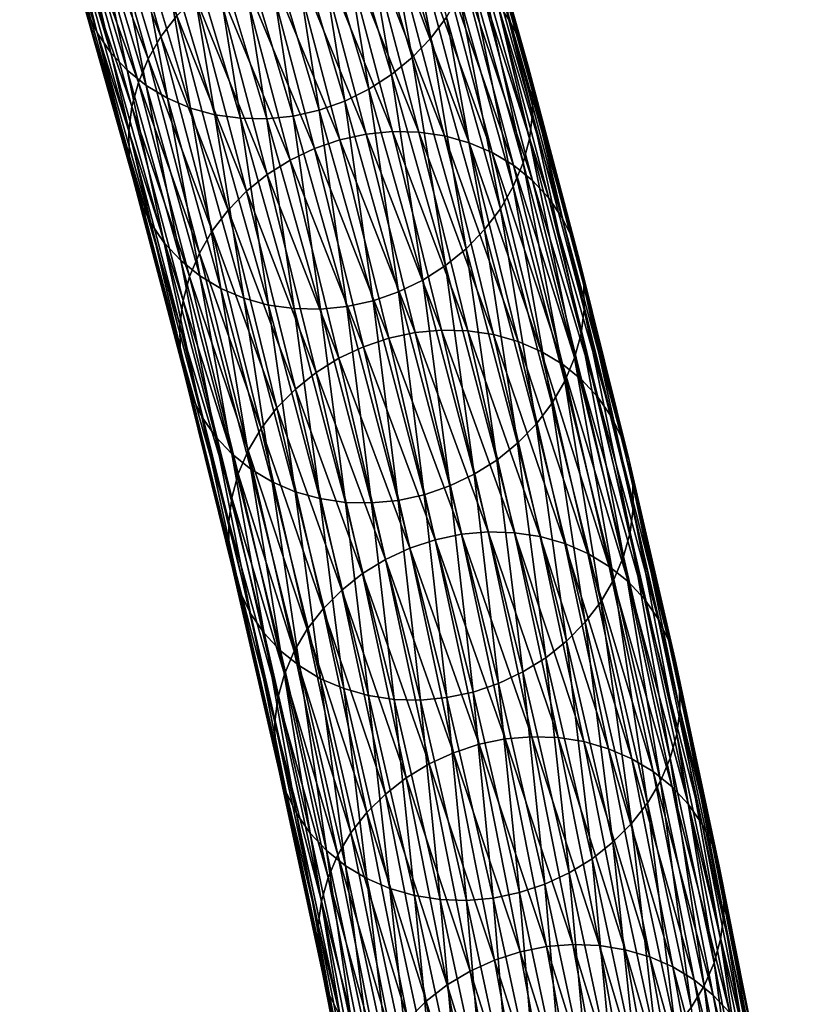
# Model space of a CAD drawing. Header units: centimetres. Extents: x -1886 to 2760, y -2774 to 68.
# Tile 17 of 77: x 2.475 to 3.114, y 55.227 to 56.035. Entities that reach past the tile are written whole.
import ezdxf

# ---------------------------------------------------------------- set-up
doc = ezdxf.new("R2010")
doc.units = ezdxf.units.CM
doc.layers.get('0').update_dxf_attribs({"true_color": 0x086e87})

msp = doc.modelspace()

# ---------------------------------------------------------------- meshes
at = {"color": 9, "true_color": 0xc1c1c1}
mesh = msp.add_polyface(dxfattribs=at)
corners = [(2.74123, 55.96795, -1107.1239), (2.69531, 56.12153, -1107.28882), (2.71515, 56.13139, -1107.28992), (2.69903, 55.95565, -1107.12085), (2.65316, 56.10905, -1107.28552), (2.67453, 56.11404, -1107.28735), (2.72042, 55.96056, -1107.12256), (2.67739, 55.9534, -1107.11877), (2.63156, 56.10672, -1107.28345), (2.6559, 55.95376, -1107.11646), (2.61008, 56.10702, -1107.28101), (2.61477, 55.96222, -1107.11108), (2.569, 56.11538, -1107.27539), (2.58911, 56.10991, -1107.27832), (2.6349, 55.95671, -1107.11389), (2.59589, 55.97026, -1107.10803), (2.55012, 56.1234, -1107.27246), (2.57853, 55.98064, -1107.10498), (2.53276, 56.13376, -1107.26929), (2.54951, 56.00758, -1107.09863), (2.50375, 56.16073, -1107.26294), (2.51721, 56.14627, -1107.26611), (2.56297, 55.99314, -1107.10181), (2.53842, 56.02377, -1107.09546), (2.49266, 56.17694, -1107.25977), (2.52985, 56.04137, -1107.09241), (2.48408, 56.19459, -1107.25671), (2.58228, 55.86781, -1106.93054), (2.57372, 55.88537, -1106.92749), (2.5646, 55.92346, -1106.92175), (2.52071, 56.07958, -1107.08679), (2.5239, 56.06008, -1107.08948), (2.56778, 55.90402, -1106.92456), (2.47812, 56.21336, -1107.25391), (2.47491, 56.23294, -1107.25122), (2.52041, 56.09956, -1107.08435), (2.56432, 55.94336, -1106.91931), (2.56685, 55.96338, -1106.91699), (2.52291, 56.11969, -1107.08215), (2.58009, 56.00242, -1106.91345), (2.53611, 56.15893, -1107.07886), (2.52817, 56.13959, -1107.08032), (2.57213, 55.98318, -1106.91504), (2.63271, 55.86142, -1106.74634), (2.59067, 56.02074, -1106.91223), (2.64568, 55.87843, -1106.74536), (2.60362, 56.03787, -1106.9115), (2.54665, 56.17736, -1107.07776), (2.55957, 56.1946, -1107.07703), (2.6778, 55.90772, -1106.74475), (2.63567, 56.0674, -1106.91101), (2.6187, 56.05352, -1106.91101), (2.6608, 55.89396, -1106.74487), (2.57462, 56.21037, -1107.07678), (2.69643, 55.91945, -1106.745), (2.65428, 56.07923, -1106.9115), (2.71637, 55.92897, -1106.74573), (2.67419, 56.08887, -1106.91235), (2.59156, 56.22436, -1107.0769), (2.61014, 56.23631, -1107.07739), (2.73724, 55.93616, -1106.74683), (2.69503, 56.09617, -1106.91357), (2.63001, 56.24606, -1107.07837)]
mesh.append_faces([[corners[k] for k in face] for face in [(0, 1, 2), (3, 4, 5), (5, 6, 3), (6, 5, 1), (1, 0, 6), (4, 3, 7), (7, 8, 4), (8, 7, 9), (9, 10, 8), (11, 12, 13), (13, 14, 11), (14, 13, 10), (10, 9, 14), (12, 11, 15), (15, 16, 12), (16, 15, 17), (17, 18, 16), (19, 20, 21), (21, 22, 19), (22, 21, 18), (18, 17, 22), (20, 19, 23), (23, 24, 20), (24, 23, 25), (25, 26, 24), (27, 23, 19), (28, 25, 23), (29, 30, 31), (31, 32, 29), (32, 31, 25), (33, 31, 30), (26, 25, 31), (34, 30, 35), (30, 29, 36), (36, 35, 30), (35, 36, 37), (37, 38, 35), (39, 40, 41), (41, 42, 39), (42, 41, 38), (38, 37, 42), (43, 44, 39), (45, 46, 44), (40, 39, 44), (44, 47, 40), (47, 44, 46), (46, 48, 47), (49, 50, 51), (51, 52, 49), (53, 51, 50), (52, 51, 46), (48, 46, 51), (50, 49, 54), (54, 55, 50), (55, 54, 56), (56, 57, 55), (58, 50, 55), (59, 55, 57), (60, 61, 57), (57, 56, 60), (62, 57, 61)]], dxfattribs={"vtx2": -1, "color": 9})
mesh = msp.add_polyface(dxfattribs=at)
corners = [(2.85053, 56.13443, -1107.11548), (2.89484, 55.97696, -1106.94897), (2.89513, 55.95706, -1106.95142), (2.85083, 56.11444, -1107.11792), (2.8926, 55.93703, -1106.95374), (2.84833, 56.09433, -1107.12012), (2.87935, 55.89799, -1106.95728), (2.83514, 56.05508, -1107.12341), (2.84307, 56.07442, -1107.12195), (2.88732, 55.91723, -1106.95569), (2.79692, 56.22877, -1107.28772), (2.80215, 56.24878, -1107.28589), (2.78901, 56.20932, -1107.28906), (2.82459, 56.03664, -1107.12451), (2.7785, 56.19077, -1107.29004), (2.81167, 56.0194, -1107.12524), (2.76561, 56.17342, -1107.29065), (2.86877, 55.87967, -1106.9585), (2.85582, 55.86254, -1106.95935), (2.82377, 55.83301, -1106.95972), (2.77968, 55.98964, -1107.12537), (2.79662, 56.00364, -1107.12549), (2.84074, 55.84689, -1106.95972), (2.73369, 56.14344, -1107.29053), (2.75059, 56.15755, -1107.29077), (2.76111, 55.9777, -1107.12488), (2.71515, 56.13139, -1107.28992), (2.74123, 55.96795, -1107.1239), (2.80516, 55.82118, -1106.95935), (2.75869, 55.94088, -1106.74829), (2.71645, 56.10098, -1106.91516), (2.69503, 56.09617, -1106.91357), (2.73724, 55.93616, -1106.74683), (2.78037, 55.94296, -1106.75024), (2.73811, 56.10315, -1106.91699), (2.80192, 55.94246, -1106.75232), (2.75963, 56.10272, -1106.91931), (2.84311, 55.93379, -1106.75757), (2.80078, 56.09416, -1106.92456), (2.78064, 56.09972, -1106.92188), (2.82295, 55.93939, -1106.75476), (2.86202, 55.92568, -1106.76038), (2.81969, 56.08609, -1106.92761), (2.8794, 55.91528, -1106.76343), (2.83706, 56.0757, -1106.93066), (2.77535, 56.24376, -1107.09424), (2.90843, 55.88834, -1106.76978), (2.86608, 56.04877, -1106.93701), (2.85262, 56.0632, -1106.93384), (2.89497, 55.90276, -1106.7666), (2.80827, 56.22087, -1107.10046), (2.79272, 56.23338, -1107.09729), (2.91951, 55.87222, -1106.77295), (2.87716, 56.03262, -1106.94019), (2.92807, 55.8547, -1106.77612), (2.88573, 56.01506, -1106.94324), (2.82173, 56.20644, -1107.10364), (2.83282, 56.19025, -1107.10681), (2.84139, 56.17265, -1107.10986), (2.93716, 55.81672, -1106.78186), (2.89166, 55.9964, -1106.94617), (2.84734, 56.15394, -1107.11279), (2.934, 55.8361, -1106.77905)]
mesh.append_faces([[corners[k] for k in face] for face in [(0, 1, 2), (2, 3, 0), (3, 2, 4), (4, 5, 3), (6, 7, 8), (8, 9, 6), (9, 8, 5), (5, 4, 9), (10, 8, 7), (11, 5, 8), (12, 7, 13), (14, 13, 15), (15, 16, 14), (7, 6, 17), (17, 13, 7), (13, 17, 18), (18, 15, 13), (19, 20, 21), (22, 21, 15), (20, 23, 24), (24, 21, 20), (21, 24, 16), (16, 15, 21), (23, 20, 25), (25, 26, 23), (26, 25, 27), (28, 25, 20), (29, 30, 31), (31, 32, 29), (30, 29, 33), (33, 34, 30), (34, 33, 35), (35, 36, 34), (37, 38, 39), (39, 40, 37), (40, 39, 36), (36, 35, 40), (38, 37, 41), (41, 42, 38), (42, 41, 43), (43, 44, 42), (45, 42, 44), (46, 47, 48), (48, 49, 46), (50, 48, 47), (49, 48, 44), (44, 43, 49), (51, 44, 48), (47, 46, 52), (52, 53, 47), (54, 55, 53), (56, 47, 53), (53, 57, 56), (57, 53, 55), (55, 58, 57), (59, 1, 60), (1, 0, 61), (61, 60, 1), (62, 60, 55), (60, 61, 58), (58, 55, 60)]], dxfattribs={"vtx2": -1, "color": 9})
mesh = msp.add_polyface(dxfattribs=at)
corners = [(2.74299, 55.79944, -1106.95569), (2.69903, 55.95565, -1107.12085), (2.72042, 55.96056, -1107.12256), (2.74176, 55.63888, -1106.78589), (2.69981, 55.7977, -1106.95142), (2.72133, 55.79727, -1106.95374), (2.67739, 55.9534, -1107.11877), (2.6559, 55.95376, -1107.11646), (2.70057, 55.64756, -1106.78064), (2.65866, 55.80626, -1106.94617), (2.6788, 55.8007, -1106.94885), (2.61477, 55.96222, -1107.11108), (2.6349, 55.95671, -1107.11389), (2.72073, 55.64195, -1106.78345), (2.68166, 55.65566, -1106.77783), (2.63976, 55.81433, -1106.94324), (2.66428, 55.66607, -1106.77478), (2.62238, 55.82472, -1106.94006), (2.59589, 55.97026, -1107.10803), (2.57853, 55.98064, -1107.10498), (2.63525, 55.693, -1106.76843), (2.59336, 55.85166, -1106.93372), (2.60682, 55.83723, -1106.93689), (2.54951, 56.00758, -1107.09863), (2.56297, 55.99314, -1107.10181), (2.64871, 55.67859, -1106.77161), (2.62417, 55.70913, -1106.76526), (2.58228, 55.86781, -1106.93054), (2.61561, 55.72665, -1106.76208), (2.57372, 55.88537, -1106.92749), (2.53842, 56.02377, -1107.09546), (2.60652, 55.76462, -1106.75635), (2.5646, 55.92346, -1106.92175), (2.56778, 55.90402, -1106.92456), (2.60968, 55.74525, -1106.75916), (2.52985, 56.04137, -1107.09241), (2.60625, 55.78444, -1106.75366), (2.56432, 55.94336, -1106.91931), (2.6088, 55.80437, -1106.75134), (2.56685, 55.96338, -1106.91699), (2.6221, 55.8432, -1106.74768), (2.58009, 56.00242, -1106.91345), (2.57213, 55.98318, -1106.91504), (2.61411, 55.82408, -1106.74939), (2.63271, 55.86142, -1106.74634), (2.59067, 56.02074, -1106.91223), (2.64568, 55.87843, -1106.74536), (2.60362, 56.03787, -1106.9115), (2.6608, 55.89396, -1106.74487), (2.64872, 55.64272, -1106.58533), (2.66205, 55.68135, -1106.5813), (2.65404, 55.66233, -1106.58313), (2.67268, 55.69945, -1106.57996), (2.68569, 55.71635, -1106.57886), (2.71786, 55.7454, -1106.578), (2.6778, 55.90772, -1106.74475), (2.70083, 55.73175, -1106.57825), (2.73653, 55.75701, -1106.57812), (2.69643, 55.91945, -1106.745), (2.75649, 55.76642, -1106.57874), (2.71637, 55.92897, -1106.74573)]
mesh.append_faces([[corners[k] for k in face] for face in [(0, 1, 2), (3, 4, 5), (1, 0, 5), (5, 6, 1), (6, 5, 4), (4, 7, 6), (8, 9, 10), (9, 11, 12), (12, 10, 9), (13, 10, 4), (10, 12, 7), (7, 4, 10), (14, 15, 9), (16, 17, 15), (11, 9, 15), (15, 18, 11), (18, 15, 17), (17, 19, 18), (20, 21, 22), (21, 23, 24), (24, 22, 21), (25, 22, 17), (22, 24, 19), (19, 17, 22), (21, 20, 26), (26, 27, 21), (27, 26, 28), (28, 29, 27), (23, 21, 27), (30, 27, 29), (31, 32, 33), (33, 34, 31), (34, 33, 29), (29, 28, 34), (35, 29, 33), (32, 31, 36), (36, 37, 32), (37, 36, 38), (38, 39, 37), (40, 41, 42), (42, 43, 40), (43, 42, 39), (39, 38, 43), (41, 40, 44), (45, 44, 46), (47, 46, 48), (49, 38, 36), (50, 40, 43), (51, 43, 38), (40, 50, 52), (52, 44, 40), (44, 52, 53), (53, 46, 44), (54, 55, 48), (48, 56, 54), (56, 48, 46), (46, 53, 56), (55, 54, 57), (57, 58, 55), (59, 60, 58)]], dxfattribs={"vtx2": -1, "color": 9})
mesh = msp.add_polyface(dxfattribs=at)
corners = [(2.89484, 55.97696, -1106.94897), (2.93716, 55.81672, -1106.78186), (2.93743, 55.79691, -1106.78455), (2.89513, 55.95706, -1106.95142), (2.93488, 55.77697, -1106.78687), (2.8926, 55.93703, -1106.95374), (2.92159, 55.73813, -1106.79053), (2.87935, 55.89799, -1106.95728), (2.88732, 55.91723, -1106.95569), (2.92957, 55.75726, -1106.78882), (2.91098, 55.71991, -1106.79187), (2.86877, 55.87967, -1106.9585), (2.898, 55.7029, -1106.79285), (2.85582, 55.86254, -1106.95935), (2.86589, 55.67361, -1106.79346), (2.82377, 55.83301, -1106.95972), (2.84074, 55.84689, -1106.95972), (2.79662, 56.00364, -1107.12549), (2.88288, 55.68737, -1106.79333), (2.81167, 56.0194, -1107.12524), (2.84724, 55.66189, -1106.79321), (2.80516, 55.82118, -1106.95935), (2.82732, 55.65236, -1106.79248), (2.78526, 55.81154, -1106.9585), (2.77968, 55.98964, -1107.12537), (2.76111, 55.9777, -1107.12488), (2.74123, 55.96795, -1107.1239), (2.78499, 55.64045, -1106.78992), (2.74299, 55.79944, -1106.95569), (2.76442, 55.80424, -1106.95728), (2.72042, 55.96056, -1107.12256), (2.80644, 55.64517, -1106.79138), (2.76331, 55.63837, -1106.78809), (2.72133, 55.79727, -1106.95374), (2.87716, 56.03262, -1106.94019), (2.91951, 55.87222, -1106.77295), (2.92807, 55.8547, -1106.77612), (2.89166, 55.9964, -1106.94617), (2.934, 55.8361, -1106.77905), (2.88573, 56.01506, -1106.94324), (2.97768, 55.63403, -1106.61694), (2.69643, 55.91945, -1106.745), (2.73653, 55.75701, -1106.57812), (2.75649, 55.76642, -1106.57874), (2.79887, 55.77812, -1106.58118), (2.75869, 55.94088, -1106.74829), (2.73724, 55.93616, -1106.74683), (2.77739, 55.77351, -1106.57971), (2.71637, 55.92897, -1106.74573), (2.82057, 55.78012, -1106.58289), (2.78037, 55.94296, -1106.75024), (2.84214, 55.77953, -1106.58496), (2.80192, 55.94246, -1106.75232), (2.88337, 55.77074, -1106.58997), (2.84311, 55.93379, -1106.75757), (2.82295, 55.93939, -1106.75476), (2.8632, 55.77639, -1106.58728), (2.9023, 55.76259, -1106.59277), (2.86202, 55.92568, -1106.76038), (2.91969, 55.75216, -1106.59583), (2.8794, 55.91528, -1106.76343), (2.94873, 55.72522, -1106.60205), (2.90843, 55.88834, -1106.76978), (2.89497, 55.90276, -1106.7666), (2.93527, 55.73963, -1106.59888), (2.9598, 55.70912, -1106.60535), (2.96836, 55.69164, -1106.6084), (2.97742, 55.65378, -1106.61438), (2.97427, 55.67309, -1106.61145)]
mesh.append_faces([[corners[k] for k in face] for face in [(0, 1, 2), (2, 3, 0), (3, 2, 4), (4, 5, 3), (6, 7, 8), (8, 9, 6), (9, 8, 5), (5, 4, 9), (7, 6, 10), (10, 11, 7), (11, 10, 12), (12, 13, 11), (14, 15, 16), (17, 16, 15), (18, 16, 13), (13, 12, 18), (19, 13, 16), (20, 21, 15), (22, 23, 21), (24, 15, 21), (25, 21, 23), (23, 26, 25), (27, 28, 29), (30, 29, 28), (31, 29, 23), (29, 30, 26), (26, 23, 29), (32, 33, 28), (34, 35, 36), (37, 38, 1), (39, 36, 38), (40, 2, 1), (41, 42, 43), (44, 45, 46), (46, 47, 44), (47, 46, 48), (48, 43, 47), (45, 44, 49), (49, 50, 45), (50, 49, 51), (51, 52, 50), (53, 54, 55), (55, 56, 53), (56, 55, 52), (52, 51, 56), (54, 53, 57), (57, 58, 54), (58, 57, 59), (59, 60, 58), (61, 62, 63), (63, 64, 61), (64, 63, 60), (60, 59, 64), (62, 61, 65), (65, 35, 62), (35, 65, 66), (66, 36, 35), (67, 1, 38), (68, 38, 36), (36, 66, 68)]], dxfattribs={"vtx2": -1, "color": 9})
mesh = msp.add_polyface(dxfattribs=at)
corners = [(2.84074, 55.84689, -1106.95972), (2.88288, 55.68737, -1106.79333), (2.86589, 55.67361, -1106.79346), (2.82377, 55.83301, -1106.95972), (2.84724, 55.66189, -1106.79321), (2.93716, 55.81672, -1106.78186), (2.97742, 55.65378, -1106.61438), (2.97768, 55.63403, -1106.61694), (3.01558, 55.48819, -1106.44617), (3.01582, 55.46852, -1106.44897), (2.93743, 55.79691, -1106.78455), (2.97511, 55.61418, -1106.61938), (2.93488, 55.77697, -1106.78687), (3.01324, 55.44876, -1106.45142), (2.96177, 55.57555, -1106.62329), (2.92159, 55.73813, -1106.79053), (2.92957, 55.75726, -1106.78882), (2.96978, 55.59457, -1106.62158), (2.99985, 55.41032, -1106.45557), (3.00789, 55.42924, -1106.45361), (2.95114, 55.55745, -1106.62476), (2.91098, 55.71991, -1106.79187), (2.9892, 55.39233, -1106.45703), (2.93813, 55.54055, -1106.62585), (2.898, 55.7029, -1106.79285), (2.90596, 55.51149, -1106.62671), (2.92299, 55.52514, -1106.62646), (2.88729, 55.49989, -1106.62646), (2.86733, 55.49047, -1106.62598), (2.82732, 55.65236, -1106.79248), (2.84643, 55.48339, -1106.625), (2.87282, 55.44492, -1106.24512), (2.83693, 55.61277, -1106.41345), (2.81543, 55.60826, -1106.41211), (2.82057, 55.78012, -1106.58289), (2.85866, 55.61468, -1106.41504), (2.88025, 55.61401, -1106.41699), (2.84214, 55.77953, -1106.58496), (2.89458, 55.44672, -1106.2467), (2.91619, 55.44596, -1106.24866), (2.95749, 55.43689, -1106.2533), (2.92152, 55.60508, -1106.42188), (2.90132, 55.61079, -1106.41931), (2.93728, 55.44268, -1106.25085), (2.88337, 55.77074, -1106.58997), (2.8632, 55.77639, -1106.58728), (2.94046, 55.59689, -1106.42468), (2.9023, 55.76259, -1106.59277), (2.95786, 55.58643, -1106.42761), (2.91969, 55.75216, -1106.59583), (2.97644, 55.42866, -1106.25598), (2.99385, 55.41816, -1106.25891), (3.02291, 55.39119, -1106.26514), (2.9869, 55.55948, -1106.43384), (2.97344, 55.57389, -1106.43079), (3.00944, 55.4056, -1106.26196), (2.94873, 55.72522, -1106.60205), (2.93527, 55.73963, -1106.59888), (2.99798, 55.5434, -1106.43713), (2.9598, 55.70912, -1106.60535), (3.00653, 55.52595, -1106.44019), (2.96836, 55.69164, -1106.6084), (2.934, 55.8361, -1106.77905), (2.97427, 55.67309, -1106.61145), (3.01244, 55.50744, -1106.44324)]
mesh.append_faces([[corners[k] for k in face] for face in [(0, 1, 2), (3, 2, 4), (5, 6, 7), (6, 8, 9), (9, 7, 6), (10, 7, 11), (11, 12, 10), (7, 9, 13), (13, 11, 7), (14, 15, 16), (16, 17, 14), (17, 16, 12), (12, 11, 17), (18, 14, 17), (19, 17, 11), (15, 14, 20), (20, 21, 15), (22, 20, 14), (21, 20, 23), (23, 24, 21), (25, 2, 1), (1, 26, 25), (26, 1, 24), (24, 23, 26), (2, 25, 27), (27, 4, 2), (4, 27, 28), (28, 29, 4), (29, 28, 30), (31, 32, 33), (34, 35, 36), (36, 37, 34), (38, 35, 32), (39, 36, 35), (40, 41, 42), (43, 42, 36), (41, 44, 45), (45, 42, 41), (42, 45, 37), (37, 36, 42), (44, 41, 46), (46, 47, 44), (47, 46, 48), (48, 49, 47), (50, 46, 41), (51, 48, 46), (52, 53, 54), (55, 54, 48), (53, 56, 57), (57, 54, 53), (54, 57, 49), (49, 48, 54), (56, 53, 58), (58, 59, 56), (59, 58, 60), (60, 61, 59), (62, 63, 6), (8, 6, 63), (63, 64, 8), (64, 63, 61), (61, 60, 64)]], dxfattribs={"vtx2": -1, "color": 9})
mesh = msp.add_polyface(dxfattribs=at)
corners = [(2.80516, 55.82118, -1106.95935), (2.84724, 55.66189, -1106.79321), (2.82732, 55.65236, -1106.79248), (2.76442, 55.80424, -1106.95728), (2.80644, 55.64517, -1106.79138), (2.78499, 55.64045, -1106.78992), (2.78526, 55.81154, -1106.9585), (2.74299, 55.79944, -1106.95569), (2.76331, 55.63837, -1106.78809), (2.72133, 55.79727, -1106.95374), (2.74176, 55.63888, -1106.78589), (2.6788, 55.8007, -1106.94885), (2.72073, 55.64195, -1106.78345), (2.70057, 55.64756, -1106.78064), (2.69981, 55.7977, -1106.95142), (2.65866, 55.80626, -1106.94617), (2.68166, 55.65566, -1106.77783), (2.63976, 55.81433, -1106.94324), (2.66428, 55.66607, -1106.77478), (2.60682, 55.83723, -1106.93689), (2.64871, 55.67859, -1106.77161), (2.63525, 55.693, -1106.76843), (2.62238, 55.82472, -1106.94006), (2.82495, 55.47878, -1106.62354), (2.84643, 55.48339, -1106.625), (2.80325, 55.47678, -1106.62183), (2.78168, 55.47738, -1106.61975), (2.74045, 55.48618, -1106.61475), (2.76062, 55.48051, -1106.61731), (2.72152, 55.49432, -1106.61194), (2.70413, 55.50475, -1106.60889), (2.67509, 55.53169, -1106.60254), (2.68856, 55.51728, -1106.60571), (2.66402, 55.54779, -1106.59937), (2.62417, 55.70913, -1106.76526), (2.65546, 55.56528, -1106.59631), (2.61561, 55.72665, -1106.76208), (2.6464, 55.60313, -1106.59033), (2.60652, 55.76462, -1106.75635), (2.60968, 55.74525, -1106.75916), (2.64954, 55.58382, -1106.59326), (2.64614, 55.62288, -1106.58765), (2.60625, 55.78444, -1106.75366), (2.68394, 55.45873, -1106.42114), (2.64872, 55.64272, -1106.58533), (2.68652, 55.4785, -1106.4187), (2.61411, 55.82408, -1106.74939), (2.65404, 55.66233, -1106.58313), (2.66205, 55.68135, -1106.5813), (2.6088, 55.80437, -1106.75134), (2.6999, 55.51693, -1106.41455), (2.69187, 55.49801, -1106.4165), (2.71056, 55.53491, -1106.41309), (2.67268, 55.69945, -1106.57996), (2.7236, 55.55169, -1106.41187), (2.68569, 55.71635, -1106.57886), (2.75581, 55.58051, -1106.41077), (2.71786, 55.7454, -1106.578), (2.70083, 55.73175, -1106.57825), (2.73876, 55.56698, -1106.41113), (2.77451, 55.59199, -1106.41077), (2.73653, 55.75701, -1106.57812), (2.7945, 55.60129, -1106.41125), (2.75649, 55.76642, -1106.57874), (2.83693, 55.61277, -1106.41345), (2.79887, 55.77812, -1106.58118), (2.77739, 55.77351, -1106.57971), (2.81543, 55.60826, -1106.41211), (2.85866, 55.61468, -1106.41504), (2.82057, 55.78012, -1106.58289)]
mesh.append_faces([[corners[k] for k in face] for face in [(0, 1, 2), (3, 4, 5), (6, 2, 4), (7, 5, 8), (9, 8, 10), (11, 12, 13), (14, 10, 12), (15, 13, 16), (17, 16, 18), (19, 20, 21), (22, 18, 20), (23, 5, 4), (24, 4, 2), (25, 8, 5), (26, 10, 8), (27, 13, 12), (28, 12, 10), (29, 16, 13), (16, 29, 30), (30, 18, 16), (31, 21, 20), (20, 32, 31), (32, 20, 18), (18, 30, 32), (21, 31, 33), (33, 34, 21), (34, 33, 35), (35, 36, 34), (37, 38, 39), (39, 40, 37), (40, 39, 36), (36, 35, 40), (38, 37, 41), (41, 42, 38), (43, 41, 37), (42, 41, 44), (45, 44, 41), (46, 47, 48), (49, 44, 47), (50, 48, 47), (47, 51, 50), (51, 47, 44), (48, 50, 52), (52, 53, 48), (53, 52, 54), (54, 55, 53), (56, 57, 58), (58, 59, 56), (59, 58, 55), (55, 54, 59), (57, 56, 60), (60, 61, 57), (61, 60, 62), (62, 63, 61), (64, 65, 66), (66, 67, 64), (67, 66, 63), (63, 62, 67), (65, 64, 68), (68, 69, 65)]], dxfattribs={"vtx2": -1, "color": 9})
mesh = msp.add_polyface(dxfattribs=at)
corners = [(2.80644, 55.64517, -1106.79138), (2.84643, 55.48339, -1106.625), (2.82495, 55.47878, -1106.62354), (2.78499, 55.64045, -1106.78992), (2.80325, 55.47678, -1106.62183), (2.84109, 55.31258, -1106.45508), (2.76331, 55.63837, -1106.78809), (2.78168, 55.47738, -1106.61975), (2.81951, 55.31325, -1106.45312), (2.72073, 55.64195, -1106.78345), (2.76062, 55.48051, -1106.61731), (2.74045, 55.48618, -1106.61475), (2.74176, 55.63888, -1106.78589), (2.77824, 55.32218, -1106.44824), (2.79843, 55.31646, -1106.45081), (2.70057, 55.64756, -1106.78064), (2.72152, 55.49432, -1106.61194), (2.7593, 55.33037, -1106.44543), (2.7419, 55.34083, -1106.4425), (2.70413, 55.50475, -1106.60889), (2.71285, 55.36779, -1106.43628), (2.67509, 55.53169, -1106.60254), (2.68856, 55.51728, -1106.60571), (2.72632, 55.35337, -1106.43933), (2.70178, 55.38387, -1106.43298), (2.66402, 55.54779, -1106.59937), (2.69322, 55.40132, -1106.42993), (2.65546, 55.56528, -1106.59631), (2.72884, 55.23485, -1106.26294), (2.71981, 55.2725, -1106.25696), (2.68417, 55.43907, -1106.42395), (2.68731, 55.41982, -1106.42688), (2.72293, 55.25331, -1106.25989), (2.6464, 55.60313, -1106.59033), (2.64954, 55.58382, -1106.59326), (2.68394, 55.45873, -1106.42114), (2.64614, 55.62288, -1106.58765), (2.68652, 55.4785, -1106.4187), (2.71958, 55.29209, -1106.25415), (2.72218, 55.31177, -1106.25159), (2.7356, 55.35, -1106.24731), (2.6999, 55.51693, -1106.41455), (2.69187, 55.49801, -1106.4165), (2.72754, 55.33119, -1106.24927), (2.64872, 55.64272, -1106.58533), (2.74628, 55.36788, -1106.24561), (2.71056, 55.53491, -1106.41309), (2.75933, 55.38454, -1106.24438), (2.7236, 55.55169, -1106.41187), (2.82518, 55.24329, -1106.07471), (2.79161, 55.41311, -1106.24292), (2.77452, 55.39971, -1106.24341), (2.75581, 55.58051, -1106.41077), (2.73876, 55.56698, -1106.41113), (2.80807, 55.23001, -1106.07532), (2.84393, 55.25453, -1106.07458), (2.81033, 55.42447, -1106.24292), (2.77451, 55.59199, -1106.41077), (2.83034, 55.43365, -1106.24329), (2.7945, 55.60129, -1106.41125), (2.85129, 55.44052, -1106.24402), (2.81543, 55.60826, -1106.41211)]
mesh.append_faces([[corners[k] for k in face] for face in [(0, 1, 2), (3, 2, 4), (5, 4, 2), (6, 4, 7), (4, 5, 8), (8, 7, 4), (9, 10, 11), (12, 7, 10), (13, 11, 10), (10, 14, 13), (14, 10, 7), (7, 8, 14), (15, 11, 16), (11, 13, 17), (17, 16, 11), (16, 17, 18), (18, 19, 16), (20, 21, 22), (22, 23, 20), (23, 22, 19), (19, 18, 23), (21, 20, 24), (24, 25, 21), (25, 24, 26), (26, 27, 25), (28, 26, 24), (29, 30, 31), (32, 31, 26), (30, 33, 34), (34, 31, 30), (31, 34, 27), (27, 26, 31), (33, 30, 35), (36, 35, 37), (30, 29, 38), (38, 35, 30), (35, 38, 39), (39, 37, 35), (40, 41, 42), (42, 43, 40), (43, 42, 37), (37, 39, 43), (44, 37, 42), (41, 40, 45), (45, 46, 41), (46, 45, 47), (47, 48, 46), (49, 50, 51), (50, 52, 53), (53, 51, 50), (54, 51, 47), (51, 53, 48), (48, 47, 51), (55, 56, 50), (52, 50, 56), (56, 57, 52), (57, 56, 58), (58, 59, 57), (60, 61, 59), (59, 58, 60)]], dxfattribs={"vtx2": -1, "color": 9})
mesh = msp.add_polyface(dxfattribs=at)
corners = [(3.01558, 55.48819, -1106.44617), (3.05157, 55.32005, -1106.27759), (3.0518, 55.30044, -1106.2804), (3.01582, 55.46852, -1106.44897), (3.04919, 55.28077, -1106.28296), (3.01324, 55.44876, -1106.45142), (3.03578, 55.24253, -1106.28723), (2.99985, 55.41032, -1106.45557), (3.00789, 55.42924, -1106.45361), (3.04383, 55.26135, -1106.28528), (2.96978, 55.59457, -1106.62158), (2.97511, 55.61418, -1106.61938), (2.96177, 55.57555, -1106.62329), (2.9892, 55.39233, -1106.45703), (2.95114, 55.55745, -1106.62476), (2.97616, 55.37555, -1106.45825), (2.93813, 55.54055, -1106.62585), (3.0251, 55.22466, -1106.28882), (3.01204, 55.20799, -1106.29016), (2.94394, 55.34674, -1106.45935), (2.90596, 55.51149, -1106.62671), (2.92299, 55.52514, -1106.62646), (2.961, 55.36026, -1106.45898), (2.92524, 55.33525, -1106.45935), (2.88729, 55.49989, -1106.62646), (2.90526, 55.32595, -1106.45886), (2.86733, 55.49047, -1106.62598), (2.86282, 55.31448, -1106.45667), (2.82495, 55.47878, -1106.62354), (2.84643, 55.48339, -1106.625), (2.88433, 55.31898, -1106.45801), (2.84109, 55.31258, -1106.45508), (2.86396, 55.26359, -1106.07483), (2.83034, 55.43365, -1106.24329), (2.81033, 55.42447, -1106.24292), (2.90649, 55.27462, -1106.07642), (2.87282, 55.44492, -1106.24512), (2.85129, 55.44052, -1106.24402), (2.88494, 55.27034, -1106.07544), (2.81543, 55.60826, -1106.41211), (2.92826, 55.27633, -1106.07788), (2.89458, 55.44672, -1106.2467), (2.94989, 55.27547, -1106.07971), (2.91619, 55.44596, -1106.24866), (2.83693, 55.61277, -1106.41345), (2.85866, 55.61468, -1106.41504), (2.99123, 55.26625, -1106.08423), (2.95749, 55.43689, -1106.2533), (2.93728, 55.44268, -1106.25085), (2.97101, 55.2721, -1106.08179), (2.90132, 55.61079, -1106.41931), (2.88025, 55.61401, -1106.41699), (3.0102, 55.25797, -1106.08691), (2.97644, 55.42866, -1106.25598), (3.02762, 55.24743, -1106.08972), (2.99385, 55.41816, -1106.25891), (2.92152, 55.60508, -1106.42188), (2.94046, 55.59689, -1106.42468), (3.05669, 55.22043, -1106.09595), (3.02291, 55.39119, -1106.26514), (3.00944, 55.4056, -1106.26196), (2.97344, 55.57389, -1106.43079), (3.04322, 55.23485, -1106.09277), (2.95786, 55.58643, -1106.42761), (2.9869, 55.55948, -1106.43384), (3.03399, 55.37512, -1106.26831), (2.99798, 55.5434, -1106.43713), (3.04254, 55.3577, -1106.27148), (3.00653, 55.52595, -1106.44019), (3.01244, 55.50744, -1106.44324), (3.04844, 55.33924, -1106.27466)]
mesh.append_faces([[corners[k] for k in face] for face in [(0, 1, 2), (2, 3, 0), (3, 2, 4), (4, 5, 3), (6, 7, 8), (9, 8, 5), (5, 4, 9), (10, 8, 7), (11, 5, 8), (12, 7, 13), (14, 13, 15), (15, 16, 14), (17, 13, 7), (18, 15, 13), (19, 20, 21), (21, 22, 19), (22, 21, 16), (16, 15, 22), (20, 19, 23), (23, 24, 20), (24, 23, 25), (25, 26, 24), (27, 28, 29), (29, 30, 27), (30, 29, 26), (26, 25, 30), (28, 27, 31), (32, 33, 34), (35, 36, 37), (37, 38, 35), (39, 37, 36), (38, 37, 33), (36, 35, 40), (40, 41, 36), (41, 40, 42), (42, 43, 41), (44, 36, 41), (45, 41, 43), (46, 47, 48), (48, 49, 46), (50, 48, 47), (49, 48, 43), (43, 42, 49), (51, 43, 48), (52, 53, 47), (54, 55, 53), (56, 47, 53), (57, 53, 55), (58, 59, 60), (61, 60, 59), (62, 60, 55), (63, 55, 60), (64, 59, 65), (65, 66, 64), (66, 65, 67), (67, 68, 66), (1, 0, 69), (69, 70, 1), (70, 69, 68), (68, 67, 70)]], dxfattribs={"vtx2": -1, "color": 9})
mesh = msp.add_polyface(dxfattribs=at)
corners = [(2.89855, 55.14761, -1106.28931), (2.86282, 55.31448, -1106.45667), (2.88433, 55.31898, -1106.45801), (2.8768, 55.14581, -1106.28772), (2.84109, 55.31258, -1106.45508), (2.85519, 55.14657, -1106.28589), (2.81951, 55.31325, -1106.45312), (2.81388, 55.15564, -1106.28113), (2.77824, 55.32218, -1106.44824), (2.79843, 55.31646, -1106.45081), (2.8341, 55.14986, -1106.28369), (2.81095, 55.00547, -1106.10803), (2.77752, 55.17438, -1106.27551), (2.79493, 55.16388, -1106.27844), (2.7593, 55.33037, -1106.44543), (2.7419, 55.34083, -1106.4425), (2.78187, 55.03247, -1106.10193), (2.74846, 55.20135, -1106.26929), (2.76194, 55.18694, -1106.27246), (2.71285, 55.36779, -1106.43628), (2.72632, 55.35337, -1106.43933), (2.79535, 55.01805, -1106.1051), (2.7708, 55.04854, -1106.09875), (2.73739, 55.21743, -1106.26611), (2.76225, 55.06594, -1106.09558), (2.72884, 55.23485, -1106.26294), (2.70178, 55.38387, -1106.43298), (2.75323, 55.10349, -1106.08948), (2.71981, 55.2725, -1106.25696), (2.72293, 55.25331, -1106.25989), (2.75635, 55.08435, -1106.09241), (2.68731, 55.41982, -1106.42688), (2.69322, 55.40132, -1106.42993), (2.75301, 55.12302, -1106.08655), (2.71958, 55.29209, -1106.25415), (2.75563, 55.14262, -1106.08398), (2.72218, 55.31177, -1106.25159), (2.76908, 55.18065, -1106.07947), (2.7356, 55.35, -1106.24731), (2.72754, 55.33119, -1106.24927), (2.76101, 55.16194, -1106.08154), (2.77978, 55.19841, -1106.07776), (2.74628, 55.36788, -1106.24561), (2.79286, 55.21496, -1106.07642), (2.75933, 55.38454, -1106.24438), (2.77452, 55.39971, -1106.24341), (2.80807, 55.23001, -1106.07532), (2.82518, 55.24329, -1106.07471), (2.79161, 55.41311, -1106.24292), (2.84393, 55.25453, -1106.07458), (2.81033, 55.42447, -1106.24292), (2.86396, 55.26359, -1106.07483), (2.83034, 55.43365, -1106.24329), (2.88494, 55.27034, -1106.07544), (2.8003, 55.00894, -1105.91113), (2.81102, 55.0266, -1105.9093), (2.82412, 55.04303, -1105.90784), (2.85648, 55.07111, -1105.90601), (2.83935, 55.05795, -1105.90674), (2.87525, 55.08223, -1105.90576), (2.89531, 55.09116, -1105.90576), (2.91631, 55.09779, -1105.90637)]
mesh.append_faces([[corners[k] for k in face] for face in [(0, 1, 2), (1, 0, 3), (3, 4, 1), (4, 3, 5), (5, 6, 4), (7, 8, 9), (9, 10, 7), (10, 9, 6), (6, 5, 10), (11, 12, 13), (8, 7, 13), (13, 14, 8), (14, 13, 12), (12, 15, 14), (16, 17, 18), (17, 19, 20), (20, 18, 17), (21, 18, 12), (18, 20, 15), (15, 12, 18), (22, 23, 17), (24, 25, 23), (19, 17, 23), (23, 26, 19), (26, 23, 25), (27, 28, 29), (29, 30, 27), (31, 29, 28), (30, 29, 25), (25, 24, 30), (32, 25, 29), (28, 27, 33), (33, 34, 28), (34, 33, 35), (35, 36, 34), (37, 38, 39), (39, 40, 37), (40, 39, 36), (36, 35, 40), (38, 37, 41), (41, 42, 38), (42, 41, 43), (43, 44, 42), (45, 46, 47), (44, 43, 46), (48, 47, 49), (50, 49, 51), (52, 51, 53), (54, 37, 40), (55, 41, 37), (56, 43, 41), (57, 47, 46), (46, 58, 57), (58, 46, 43), (47, 57, 59), (59, 49, 47), (49, 59, 60), (60, 51, 49), (61, 53, 51), (51, 60, 61)]], dxfattribs={"vtx2": -1, "color": 9})
mesh = msp.add_polyface(dxfattribs=at)
corners = [(3.05157, 55.32005, -1106.27759), (3.08534, 55.14941, -1106.1084), (3.08555, 55.12988, -1106.11121), (3.0518, 55.30044, -1106.2804), (3.08294, 55.11028, -1106.11389), (3.04919, 55.28077, -1106.28296), (3.06948, 55.07224, -1106.11829), (3.03578, 55.24253, -1106.28723), (3.04383, 55.26135, -1106.28528), (3.07756, 55.09095, -1106.11621), (3.00789, 55.42924, -1106.45361), (3.05879, 55.05447, -1106.12012), (3.0251, 55.22466, -1106.28882), (3.04571, 55.03792, -1106.12146), (3.01204, 55.20799, -1106.29016), (2.99985, 55.41032, -1106.45557), (2.9892, 55.39233, -1106.45703), (3.01339, 55.00959, -1106.12305), (2.97977, 55.17941, -1106.2915), (2.99685, 55.19282, -1106.29102), (2.94394, 55.34674, -1106.45935), (2.961, 55.36026, -1106.45898), (3.0305, 55.02287, -1106.12244), (2.97616, 55.37555, -1106.45825), (2.99464, 54.99835, -1106.12329), (2.96105, 55.16805, -1106.29163), (2.92524, 55.33525, -1106.45935), (2.94103, 55.15887, -1106.29126), (2.90526, 55.32595, -1106.45886), (2.88433, 55.31898, -1106.45801), (2.92008, 55.15201, -1106.29041), (2.89855, 55.14761, -1106.28931), (2.95749, 55.43689, -1106.2533), (2.99123, 55.26625, -1106.08423), (3.0102, 55.25797, -1106.08691), (2.97644, 55.42866, -1106.25598), (3.02762, 55.24743, -1106.08972), (3.00944, 55.4056, -1106.26196), (3.04322, 55.23485, -1106.09277), (3.05669, 55.22043, -1106.09595), (2.99385, 55.41816, -1106.25891), (3.02291, 55.39119, -1106.26514), (3.06777, 55.20436, -1106.09912), (3.03399, 55.37512, -1106.26831), (3.07632, 55.18696, -1106.10229), (3.04254, 55.3577, -1106.27148), (3.04844, 55.33924, -1106.27466), (3.08221, 55.16854, -1106.10535), (2.93788, 55.10197, -1105.90723), (2.90649, 55.27462, -1106.07642), (2.88494, 55.27034, -1106.07544), (2.91631, 55.09779, -1105.90637), (2.95968, 55.10356, -1105.90857), (2.92826, 55.27633, -1106.07788), (2.98133, 55.10261, -1105.91028), (2.94989, 55.27547, -1106.07971), (3.02269, 55.09324, -1105.91467), (2.97101, 55.2721, -1106.08179), (3.00245, 55.09916, -1105.91235), (3.04168, 55.08488, -1105.91724), (3.05911, 55.07431, -1105.92004), (3.08819, 55.04726, -1105.92615), (3.07471, 55.0617, -1105.92297), (3.09927, 55.0312, -1105.92932), (3.10782, 55.01382, -1105.9325), (3.11371, 54.99543, -1105.93555)]
mesh.append_faces([[corners[k] for k in face] for face in [(0, 1, 2), (2, 3, 0), (3, 2, 4), (4, 5, 3), (6, 7, 8), (8, 9, 6), (10, 8, 7), (9, 8, 5), (5, 4, 9), (7, 6, 11), (11, 12, 7), (13, 14, 12), (15, 7, 12), (16, 12, 14), (17, 18, 19), (18, 20, 21), (21, 19, 18), (22, 19, 14), (19, 21, 23), (23, 14, 19), (24, 25, 18), (20, 18, 25), (25, 26, 20), (26, 25, 27), (27, 28, 26), (29, 30, 31), (30, 29, 28), (28, 27, 30), (32, 33, 34), (35, 34, 36), (37, 38, 39), (40, 36, 38), (41, 39, 42), (42, 43, 41), (43, 42, 44), (44, 45, 43), (1, 0, 46), (46, 47, 1), (47, 46, 45), (45, 44, 47), (48, 49, 50), (50, 51, 48), (49, 48, 52), (52, 53, 49), (53, 52, 54), (54, 55, 53), (56, 33, 57), (57, 58, 56), (58, 57, 55), (55, 54, 58), (33, 56, 59), (59, 34, 33), (34, 59, 60), (60, 36, 34), (61, 39, 38), (38, 62, 61), (62, 38, 36), (36, 60, 62), (63, 42, 39), (64, 44, 42), (65, 47, 44)]], dxfattribs={"vtx2": -1, "color": 9})

doc.saveas('drawing.dxf')
